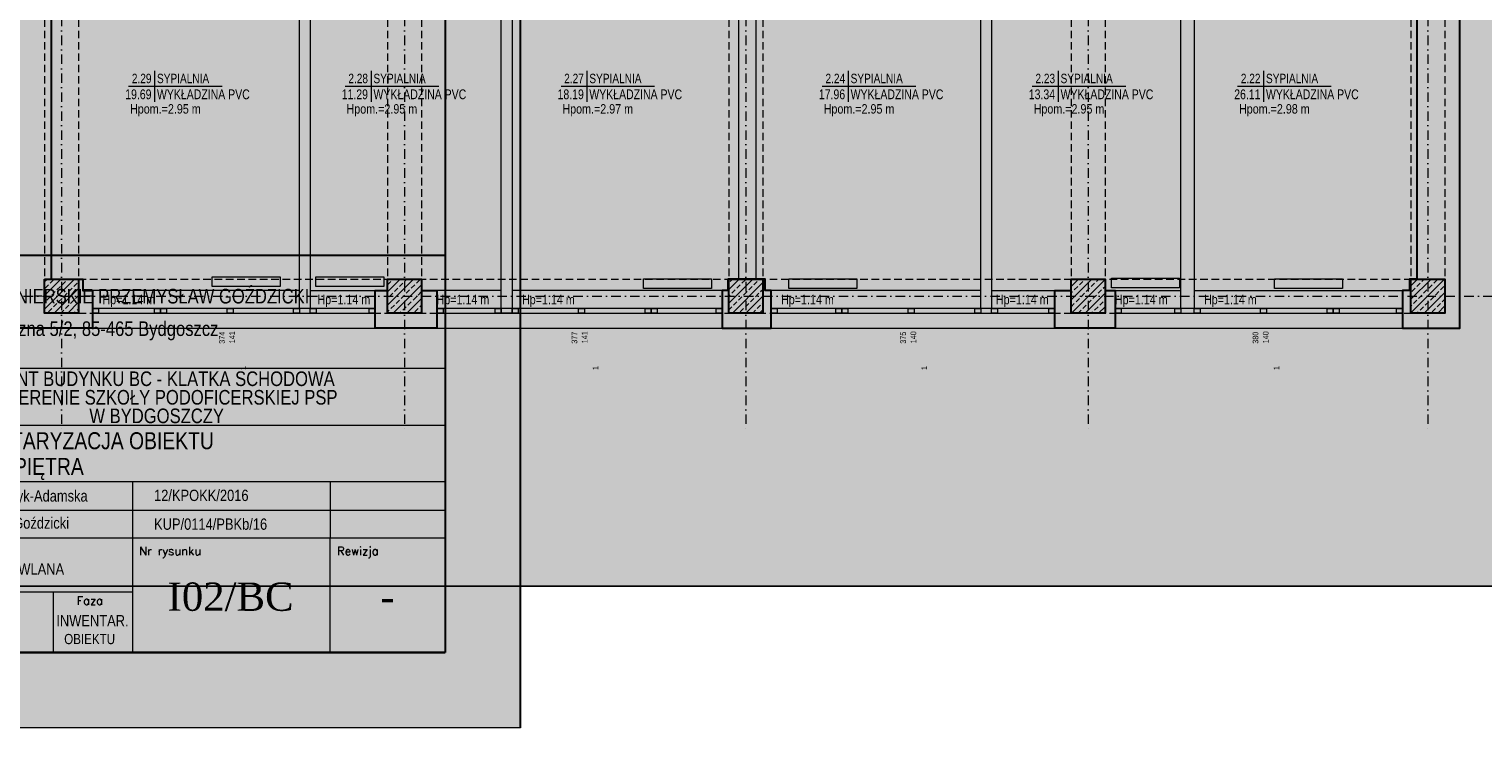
# Model space of a CAD drawing. Header units: millimetres. Extents: x 2046 to 20985, y -3049 to 4498.
# Tile 12 of 19: x 6055 to 7980, y 1140 to 2066. Entities that reach past the tile are written whole.
import ezdxf
from ezdxf.enums import TextEntityAlignment as Align

# ---------------------------------------------------------------- set-up
doc = ezdxf.new("R2010")
doc.units = ezdxf.units.MM
doc.linetypes.add('DASHDOT', pattern=[1, 0.5, -0.25, 0, -0.25])
doc.linetypes.add('DASHED', pattern=[0.75, 0.5, -0.25])
doc.layers.get('0').update_dxf_attribs({"lineweight": 18})
for name, color, linetype, lineweight in [('BA_met', 7, 'Continuous', 18), ('BA_sym', 7, 'Continuous', 18), ('BA_txc', 1, 'Continuous', 18), ('BA_txs', 2, 'Continuous', 18), ('Cienka', 7, 'Continuous', 18), ('M_Ramki do druku', 7, 'Continuous', 18), ('PG_KONSTRUKCJA', 5, 'Continuous', 30), ('PG_OKNA', 7, 'Continuous', 18), ('PG_OSIE', 1, 'DASHDOT', 18), ('PG_PARAPETY_WEWN.', 2, 'Continuous', 18), ('PG_PARAPETY_ZEWN.', 1, 'Continuous', 18), ('PG_PODCIĄGI', 1, 'DASHED', 18), ('PG_SZRAF', 1, 'Continuous', 18), ('PG_WIDOKOWE_CIENKIE', 1, 'Continuous', 18), ('PG_ŚCIANY_DZIAŁOWE', 3, 'Continuous', 18), ('PG_ŚCIANY_SŁUPY', 4, 'Continuous', 30), ('Przekrojowa', 60, 'Continuous', 18), ('TABC', 1, 'Continuous', 18), ('TABELKA', 7, 'Continuous', 18), ('Wyposażenie', 134, 'Continuous', 18)]:
    doc.layers.add(name, color=color, linetype=linetype, lineweight=lineweight)
doc.layers.add('BA_pom', color=6, linetype='Continuous', lineweight=18, plot=False)
doc.layers.get('BA_sym').off()
doc.styles.add('BIKTS', font='bikromsw.shx', dxfattribs={"width": 0.85})
doc.styles.add('ROMANC', font='times.ttf', dxfattribs={"height": 20})
doc.styles.add('ROMANS', font='bikromsw.shx', dxfattribs={"width": 0.8})
doc.styles.add('SIMPLEX', font='SIMPLEX')

# ---------------------------------------------------------------- blocks, each defined once
blk = doc.blocks.new('A$C652F0D4A')
at = {"layer": 'PG_SZRAF'}
h = blk.add_hatch(dxfattribs=at)
h.set_pattern_fill('ANSI33', color=256, scale=2)
h.set_pattern_definition([(45, (-7030.048, -4118.865), (-8.980256, 8.980256), []), (45, (-7021.067, -4118.865), (-8.980256, 8.980256), [6.35, -3.175])])
h.paths.add_polyline_path([(-45, 45), (0, 45), (0, 0), (-45, 0)])
at = {"layer": 'PG_KONSTRUKCJA'}
blk.add_lwpolyline([(-45, 45), (0, 45), (0, 0), (-45, 0), (-45, 45)], dxfattribs=at)
blk = doc.blocks.new('bikmet')
blk.add_line((0, 1.65), (0, -1.65))
at = {"style": 'ROMANS', "width": 0.8}
blk.add_attdef('NRPOM', text='', height=1, dxfattribs=at).set_placement((-0.33, 0.33), align=Align.RIGHT)
blk.add_attdef('NWAPOM', (0.25, 0.33), '', height=1, dxfattribs=at)
blk.add_attdef('RAREA', text='', height=1.04, dxfattribs=at).set_placement((-0.33, -0.33), align=Align.TOP_RIGHT)
blk.add_attdef('PODLOGA', text='', height=1.04, dxfattribs=at).set_placement((0.25, -0.33), align=Align.TOP_LEFT)
blk = doc.blocks.new('symdrz')
blk.add_lwpolyline([(-10, -30, -1), (-10, 30), (10, 30, -1), (10, -30)], format="xyb", close=True)
at = {"style": 'BIKTS', "width": 0.8}
blk.add_attdef('SYMDRZ', text='', height=25, dxfattribs=at).set_placement((0, 0), align=Align.MIDDLE)
blk.add_attdef('SZERDRZ', text='', height=25, dxfattribs=at).set_placement((77.1, 8.8), align=Align.CENTER)
blk.add_attdef('WYSDRZ', text='', height=25, dxfattribs=at).set_placement((77.1, -9.5), align=Align.TOP_CENTER)
blk = doc.blocks.new('A$C38c5ed0e')
at = {"true_color": 0xffffff}
h = blk.add_hatch(color=7, dxfattribs=at)
h.dxf.hatch_style = 1
h.paths.add_polyline_path([(1107.2, 702), (0, 702), (0, 0), (1107.2, 0)])
at = {"layer": 'Przekrojowa', "color": 18, "lineweight": 30, "true_color": 0x000000}
for p, q in [((0, 0), (0, 702)), ((0, 702), (1107.2, 702))]:
    blk.add_line(p, q, dxfattribs=at)
blk = doc.blocks.new('TAB-SP')
at = {"color": 18, "true_color": 0x000000}
for p, q in [((-5536, 0), (-5536, 3510)), ((-5536, 3510), (0, 3510)), ((0, 3510), (0, 0)), ((-4506, 2008), (-4506, 2508)), ((-5536, 2008), (0, 2008)), ((-4506, 1014), (-4506, 2025)), ((-2760, 1508), (-2760, 531)), ((-1014, 1508), (-1014, 1008)), ((-5520, 1258), (0, 1258)), ((0, 1008), (-5536, 1008)), ((-4506, 1008), (-4506, 1014)), ((-1014, 0), (-1014, 1008)), ((-5536, 0), (0, 0))]:
    blk.add_line(p, q, dxfattribs=at)
at = {"color": 18, "linetype": 'Continuous', "true_color": 0x000000}
for p, q in [((0, 2508), (-5536, 2508)), ((0, 1508), (-5536, 1508)), ((-2760, 531), (-5536, 531)), ((-4733, 0), (-4733, 531)), ((-3457, 0), (-3457, 531)), ((-2760, 531), (-2760, 0))]:
    blk.add_line(p, q, dxfattribs=at)
at = {"color": 18, "true_color": 0x000000, "style": 'ROMANS'}
for s, width, p, p2 in [('Opracowanie:  ', 0.657457, (-5470, 1333), (-4691, 1333)), ('Opracowanie: ', 0.711769, (-5470, 1083), (-4691, 1083))]:
    blk.add_text(s, height=100, dxfattribs=dict(at, width=width)).set_placement(p, p2, align=Align.FIT)
at = {"color": 18, "true_color": 0x000000, "style": 'BIKTS', "width": 0.85}
for tag, p, height in [('TEMAT1', (-4383, 1811), 150), ('TEMAT2', (-4383, 1591), 150), ('PROJEKTOWAł1', (-4383, 1336), 100), ('UPR.NR1', (-2569, 1341), 100), ('PROJEKTOWAŁ2', (-4383, 1086), 100), ('UPR.NR2', (-2569, 1091), 100), ('BRANżA', (-4783, 686), 100), ('DATA', (-5403, 196), 100), ('SKALA', (-4363, 136), 150), ('FAZA', (-3199, 242), 100), ('UPR.NR4', (-3378, 73), 100)]:
    blk.add_attdef(tag, p, '', height=height, dxfattribs=at)
at = {"color": 18, "true_color": 0x000000, "style": 'ROMANC'}
for tag, p in [('NR', (-2075, 368)), ('REWIZJA', (-508, 368))]:
    blk.add_attdef(tag, text='', height=250, dxfattribs=at).set_placement(p, align=Align.CENTER)
at = {"layer": 'TABC', "color": 18, "linetype": 'Continuous', "true_color": 0x000000, "style": 'SIMPLEX'}
for s, p in [('Branża / Drg.Class', (-5478, 896)), ('Nr rysunku', (-2700, 859)), ('Rewizja', (-954, 859)), ('Date/data', (-5475, 418)), ('Skala/Scale', (-4696, 418)), ('Faza', (-3252, 421))]:
    blk.add_text(s, height=74.6, dxfattribs=at).set_placement(p)
at = {"layer": 'TABELKA', "color": 18, "true_color": 0x000000}
for s, height, style, width, p in [('BIURO INŻYNIERSKIE PRZEMYSŁAW GOŹDZICKI', 128.93, 'BIKTS', 0.85, (-4626, 3082)), ('ul. Pszeniczna 5/2, 85-465 Bydgoszcz', 128.93, 'BIKTS', 0.85, (-4477, 2795)), ('REMONT BUDYNKU BC - KLATKA SCHODOWA ', 128.93, 'BIKTS', 0.85, (-4223, 2353)), ('INWESTYCJA :', 105.6, 'SIMPLEX', 0.8, (-5470, 2248)), ('NA TERENIE SZKOŁY PODOFICERSKIEJ PSP ', 128.93, 'BIKTS', 0.85, (-4101, 2189)), ('TEMAT :', 105.6, 'SIMPLEX', 0.8, (-5470, 1721))]:
    blk.add_text(s, height=height, dxfattribs=dict(at, style=style, width=width)).set_placement(p)
at = {"layer": 'TABELKA', "color": 18, "true_color": 0x000000, "insert": (-3140, 2154), "char_height": 128.93, "width": 1530.26, "attachment_point": 1, "style": 'BIKTS'}
blk.add_mtext('W BYDGOSZCZY', dxfattribs=at)
blk = doc.blocks.new('A$C4CFE6BD2')
at = {"true_color": 0xffffff}
h = blk.add_hatch(color=7, dxfattribs=at)
h.dxf.hatch_style = 1
h.paths.add_polyline_path([(100, 2870), (-2000, 2870), (-2000, -100), (100, -100)])
h.paths.add_polyline_path([(-1700, 2770), (0, 2770), (0, 0), (-1700, 0)], flags=16)
at = {"layer": 'Cienka', "color": 1}
for p, q in [((100, 2870), (100, -100)), ((100, -100), (-2000, -100))]:
    blk.add_line(p, q, dxfattribs=at)
at = {"layer": 'PG_ŚCIANY_SŁUPY'}
blk.add_lwpolyline([(100, -100), (100, 2870), (-2000, 2870), (-2000, -100)], dxfattribs=at)
at = {"layer": 'Przekrojowa', "color": 18, "lineweight": 30, "true_color": 0x000000}
for p in [(0, 2770), (-1700, 0)]:
    blk.add_line(p, (0, 0), dxfattribs=at)

msp = doc.modelspace()

# ---------------------------------------------------------------- hatches: boundary and pattern name
at = {"layer": 'M_Ramki do druku', "true_color": 0xffffff}
h = msp.add_hatch(color=7, dxfattribs=at)
h.dxf.hatch_style = 1
h.paths.add_polyline_path([(5808.24, 4334.4), (5808.24, 3465.14), (6266.14, 3465.14), (6266.14, 2215.92), (5837.02, 2215.92), (5837.02, 1327.96), (9024.48, 1327.96), (9024.48, 4334.4)])
at = {"layer": 'Wyposażenie', "true_color": 0x000000}
h = msp.add_hatch(color=18, dxfattribs=at)
h.dxf.hatch_style = 1
h.paths.add_polyline_path([(6387.97, 1725.24), (6387.97, 1738.08), (6297.97, 1738.1), (6297.97, 1725.26)])
h = msp.add_hatch(color=18, dxfattribs=at)
h.dxf.hatch_style = 1
h.paths.add_polyline_path([(6524.99, 1725.26), (6524.99, 1738.1), (6434.99, 1738.12), (6434.99, 1725.28)])
h = msp.add_hatch(color=18, dxfattribs=at)
h.dxf.hatch_style = 1
h.paths.add_polyline_path([(6958.93, 1722.36), (6958.93, 1735.2), (6868.93, 1735.22), (6868.93, 1722.38)])
h = msp.add_hatch(color=18, dxfattribs=at)
h.dxf.hatch_style = 1
h.paths.add_polyline_path([(7151.24, 1722.36), (7151.24, 1735.2), (7061.24, 1735.22), (7061.24, 1722.38)])
h = msp.add_hatch(color=18, dxfattribs=at)
h.dxf.hatch_style = 1
h.paths.add_polyline_path([(7578.7, 1723.45), (7578.7, 1736.29), (7488.7, 1736.31), (7488.7, 1723.47)])
h = msp.add_hatch(color=18, dxfattribs=at)
h.dxf.hatch_style = 1
h.paths.add_polyline_path([(7794.34, 1722.49), (7794.34, 1735.33), (7704.34, 1735.35), (7704.34, 1722.51)])

# ---------------------------------------------------------------- linework, layer by layer
at = {"layer": 'BA_met', "color": 18, "true_color": 0x000000}
for points in [[(6187.31, 1990.32), (6311.12, 1990.32)], [(6473.98, 1990.32), (6597.79, 1990.32)], [(6759.77, 1990.32), (6883.57, 1990.32)], [(7105.74, 1990.32), (7229.55, 1990.32)], [(7383.73, 1990.32), (7507.53, 1990.32)], [(7655.66, 1990.32), (7779.47, 1990.32)]]:
    msp.add_lwpolyline(points, dxfattribs=at)
at = {"layer": 'Defpoints', "color": 7, "true_color": 0xffffff}
msp.add_lwpolyline([(5808.24, 4334.4), (5808.24, 3465.14), (6266.14, 3465.14), (6266.14, 2215.92), (5837.02, 2215.92), (5837.02, 1327.96), (9024.48, 1327.96), (9024.48, 4334.4), (5808.24, 4334.4)], dxfattribs=at)
at = {"layer": 'PG_KONSTRUKCJA', "color": 18, "true_color": 0x000000}
for points in [[(6076.05, 1734.87), (6121.05, 1734.87), (6121.05, 1689.87), (6076.05, 1689.87), (6076.05, 1734.87)], [(6530.05, 1734.87), (6575.05, 1734.87), (6575.05, 1689.87), (6530.05, 1689.87), (6530.05, 1734.87)], [(7435.05, 1734.87), (7480.05, 1734.87), (7480.05, 1689.87), (7435.05, 1689.87), (7435.05, 1734.87)], [(7885.05, 1734.87), (7930.05, 1734.87), (7930.05, 1689.87), (7885.05, 1689.87), (7885.05, 1734.87)]]:
    msp.add_lwpolyline(points, dxfattribs=at)
at = {"layer": 'PG_OKNA', "color": 18, "true_color": 0x000000}
for points in [[(6139.55, 1695.87), (6139.55, 1689.87), (6513.55, 1689.87), (6513.55, 1695.87), (6139.55, 1695.87)], [(6595.55, 1695.87), (6595.55, 1689.87), (6973.05, 1689.87), (6973.05, 1695.87), (6595.55, 1695.87)], [(7038.05, 1695.87), (7038.05, 1689.87), (7413.55, 1689.87), (7413.55, 1695.87), (7038.05, 1695.87)], [(7493.55, 1695.87), (7493.55, 1689.87), (7874.05, 1689.87), (7874.05, 1695.87), (7493.55, 1695.87)]]:
    msp.add_lwpolyline(points, dxfattribs=at)
for points in [[(6139.55, 1695.87), (6147.55, 1695.87), (6147.55, 1689.87), (6139.55, 1689.87)], [(6221.55, 1695.87), (6229.55, 1695.87), (6229.55, 1689.87), (6221.55, 1689.87)], [(6229.55, 1695.87), (6237.55, 1695.87), (6237.55, 1689.87), (6229.55, 1689.87)], [(6317.55, 1695.87), (6325.55, 1695.87), (6325.55, 1689.87), (6317.55, 1689.87)], [(6405.55, 1695.87), (6413.55, 1695.87), (6413.55, 1689.87), (6405.55, 1689.87)], [(6427.55, 1695.87), (6413.55, 1695.87), (6413.55, 1689.87), (6427.55, 1689.87)], [(6427.55, 1695.87), (6435.55, 1695.87), (6435.55, 1689.87), (6427.55, 1689.87)], [(6505.55, 1695.87), (6513.55, 1695.87), (6513.55, 1689.87), (6505.55, 1689.87)], [(6595.55, 1695.87), (6603.55, 1695.87), (6603.55, 1689.87), (6595.55, 1689.87)], [(6672.55, 1695.87), (6680.55, 1695.87), (6680.55, 1689.87), (6672.55, 1689.87)], [(6695.05, 1695.87), (6680.55, 1695.87), (6680.55, 1689.87), (6695.05, 1689.87)], [(6695.05, 1695.87), (6703.05, 1695.87), (6703.05, 1689.87), (6695.05, 1689.87)], [(6783.05, 1695.87), (6791.05, 1695.87), (6791.05, 1689.87), (6783.05, 1689.87)], [(6871.05, 1695.87), (6879.05, 1695.87), (6879.05, 1689.87), (6871.05, 1689.87)], [(6879.05, 1695.87), (6887.05, 1695.87), (6887.05, 1689.87), (6879.05, 1689.87)], [(6965.05, 1695.87), (6973.05, 1695.87), (6973.05, 1689.87), (6965.05, 1689.87)], [(7038.05, 1695.87), (7046.05, 1695.87), (7046.05, 1689.87), (7038.05, 1689.87)], [(7123.55, 1695.87), (7131.55, 1695.87), (7131.55, 1689.87), (7123.55, 1689.87)], [(7131.55, 1695.87), (7139.55, 1695.87), (7139.55, 1689.87), (7131.55, 1689.87)], [(7219.55, 1695.87), (7227.55, 1695.87), (7227.55, 1689.87), (7219.55, 1689.87)], [(7307.55, 1695.87), (7315.55, 1695.87), (7315.55, 1689.87), (7307.55, 1689.87)], [(7329.55, 1695.87), (7315.55, 1695.87), (7315.55, 1689.87), (7329.55, 1689.87)], [(7329.55, 1695.87), (7337.55, 1695.87), (7337.55, 1689.87), (7329.55, 1689.87)], [(7405.55, 1695.87), (7413.55, 1695.87), (7413.55, 1689.87), (7405.55, 1689.87)], [(7493.55, 1695.87), (7501.55, 1695.87), (7501.55, 1689.87), (7493.55, 1689.87)], [(7572.55, 1695.87), (7580.55, 1695.87), (7580.55, 1689.87), (7572.55, 1689.87)], [(7598.05, 1695.87), (7580.55, 1695.87), (7580.55, 1689.87), (7598.05, 1689.87)], [(7598.05, 1695.87), (7606.05, 1695.87), (7606.05, 1689.87), (7598.05, 1689.87)], [(7686.05, 1695.87), (7694.05, 1695.87), (7694.05, 1689.87), (7686.05, 1689.87)], [(7774.05, 1695.87), (7782.05, 1695.87), (7782.05, 1689.87), (7774.05, 1689.87)], [(7782.05, 1695.87), (7790.05, 1695.87), (7790.05, 1689.87), (7782.05, 1689.87)], [(7866.05, 1695.87), (7874.05, 1695.87), (7874.05, 1689.87), (7866.05, 1689.87)]]:
    msp.add_lwpolyline(points, close=True, dxfattribs=at)
at = {"layer": 'PG_OSIE', "color": 18, "ltscale": 25, "true_color": 0x000000}
for points in [[(6098.55, 4316.47), (6098.55, 1532.11)], [(6552.55, 4316.47), (6552.55, 1532.11)], [(7004.55, 4316.47), (7004.55, 1532.11)], [(7457.55, 4316.47), (7457.55, 1532.11)], [(7907.55, 4316.47), (7907.55, 1532.11)], [(5847.38, 1712.37), (8127.62, 1712.37)]]:
    msp.add_lwpolyline(points, dxfattribs=at)
at = {"layer": 'PG_PARAPETY_WEWN.', "color": 18, "true_color": 0x000000}
for p, q in [((6413.55, 1719.87), (6139.55, 1719.87)), ((6427.55, 1719.87), (6513.55, 1719.87)), ((6680.55, 1719.87), (6595.55, 1719.87)), ((6980.55, 1719.87), (6695.05, 1719.87)), ((7315.55, 1719.87), (7038.55, 1719.87)), ((7329.55, 1719.87), (7413.55, 1719.87)), ((7493.55, 1719.87), (7580.55, 1719.87)), ((7598.05, 1719.87), (7874.05, 1719.87))]:
    msp.add_line(p, q, dxfattribs=at)
at = {"layer": 'PG_PARAPETY_ZEWN.', "color": 18, "true_color": 0x000000}
for points in [[(6139.55, 1669.87), (6513.55, 1669.87)], [(6595.55, 1669.87), (6973.05, 1669.87)], [(7038.05, 1669.87), (7413.55, 1669.87)], [(7493.55, 1669.87), (7874.05, 1669.87)]]:
    msp.add_lwpolyline(points, dxfattribs=at)
at = {"layer": 'PG_PODCIĄGI', "color": 18, "ltscale": 20, "true_color": 0x000000}
for points in [[(6076.05, 4163.87), (6076.05, 1689.87)], [(6121.05, 4163.87), (6121.05, 1689.87)], [(6530.05, 4163.87), (6530.05, 1689.87)], [(6575.05, 4163.87), (6575.05, 1689.87)], [(6982.05, 4163.87), (6982.05, 1689.87)], [(7027.05, 4163.87), (7027.05, 1689.87)], [(7435.05, 4163.87), (7435.05, 1689.87)], [(7480.05, 4163.87), (7480.05, 1689.87)], [(7885.05, 4163.87), (7885.05, 1689.87)], [(7930.05, 4163.87), (7930.05, 1689.87)], [(6076.05, 1734.87), (7930.05, 1734.87)], [(6076.05, 1689.87), (7930.05, 1689.87)]]:
    msp.add_lwpolyline(points, dxfattribs=at)
at = {"layer": 'PG_ŚCIANY_DZIAŁOWE', "color": 18, "true_color": 0x000000}
for points in [[(7668.05, 2349.87), (7668.05, 2306.87), (7598.05, 2306.87), (7598.05, 1695.87), (7580.55, 1695.87), (7580.55, 2329.37), (7475.05, 2329.37), (7475.05, 2349.87), (7668.05, 2349.87)], [(6413.55, 2196.87), (6429.05, 2196.87), (6429.05, 2182.87), (6436.55, 2182.87), (6436.55, 2168.87), (6427.55, 2168.87), (6427.55, 1695.87), (6413.55, 1695.87), (6413.55, 2196.87)], [(6526.55, 2182.87), (6681.05, 2182.87), (6681.05, 2195.37), (6695.05, 2195.37), (6695.05, 1689.87), (6680.55, 1689.87), (6680.55, 2168.87), (6526.55, 2168.87), (6526.55, 2182.87)], [(7315.55, 2201.87), (7329.55, 2201.87), (7329.55, 2187.87), (7336.55, 2187.87), (7336.55, 2173.87), (7329.55, 2173.87), (7329.55, 1695.87), (7315.55, 1695.87), (7315.55, 2201.87)]]:
    msp.add_lwpolyline(points, dxfattribs=at)
msp.add_lwpolyline([(6995.05, 2304.62), (7017.55, 2304.62), (7017.55, 1734.87), (6995.05, 1734.87)], close=True, dxfattribs=at)
at = {"layer": 'PG_ŚCIANY_SŁUPY', "color": 18, "true_color": 0x000000}
msp.add_lwpolyline([(7950.05, 3230.87), (7893.05, 3230.87), (7893.05, 2946.62), (7881.55, 2946.62), (7881.55, 2904.87), (7885.05, 2904.87), (7885.05, 2540.37), (7893.05, 2540.37), (7893.05, 2344.87), (7881.55, 2344.87), (7881.55, 2304.87), (7893.05, 2304.87), (7893.05, 1734.87), (7883.05, 1734.87), (7883.05, 1719.87), (7874.05, 1719.87), (7874.05, 1669.87), (7950.05, 1669.87)], close=True, dxfattribs=at)
for points in [[(6084.55, 1734.87), (6126.55, 1734.87), (6126.55, 1719.87), (6139.55, 1719.87), (6139.55, 1669.87), (6033.05, 1669.87), (6033.05, 2605.37), (6080.05, 2605.37), (6080.05, 2579.37), (6083.05, 2579.37), (6083.05, 2344.87), (6121.05, 2344.87), (6121.05, 2304.87), (6084.55, 2304.87), (6084.55, 1734.87)], [(6513.55, 1669.87), (6513.55, 1719.87), (6530.05, 1719.87), (6530.05, 1734.87), (6575.05, 1734.87), (6575.05, 1719.87), (6595.55, 1719.87), (6595.55, 1669.87), (6513.55, 1669.87)], [(6980.55, 1734.87), (6980.55, 1719.87), (6973.05, 1719.87), (6973.05, 1669.87), (7038.05, 1669.87), (7038.05, 1719.87), (7030.05, 1719.87), (7030.05, 1734.87), (6980.55, 1734.87)], [(7413.55, 1689.87), (7413.55, 1719.87), (7435.05, 1719.87), (7435.05, 1734.87), (7480.05, 1734.87), (7480.05, 1719.87), (7493.55, 1719.87), (7493.55, 1689.87), (7493.55, 1669.87), (7413.55, 1669.87), (7413.55, 1689.87)]]:
    msp.add_lwpolyline(points, dxfattribs=at)
at = {"layer": 'Przekrojowa', "color": 18, "lineweight": 30, "true_color": 0x000000}
msp.add_line((6606.25, 1240.32), (4906.25, 1240.32), dxfattribs=at)
at = {"layer": 'Wyposażenie', "color": 18, "true_color": 0x000000}
for points in [[(6387.97, 1738.08), (6387.97, 1725.24), (6297.97, 1725.26), (6297.97, 1738.1)], [(6387.97, 1738.06), (6387.97, 1725.22), (6297.97, 1725.24), (6297.97, 1738.08)], [(6524.99, 1738.1), (6524.99, 1725.26), (6434.99, 1725.28), (6434.99, 1738.12)], [(6524.99, 1738.08), (6524.99, 1725.24), (6434.99, 1725.26), (6434.99, 1738.1)], [(6958.93, 1735.2), (6958.93, 1722.36), (6868.93, 1722.38), (6868.93, 1735.22)], [(6958.93, 1735.17), (6958.93, 1722.34), (6868.93, 1722.36), (6868.93, 1735.2)], [(7151.24, 1735.2), (7151.24, 1722.36), (7061.24, 1722.38), (7061.24, 1735.22)], [(7151.24, 1735.17), (7151.24, 1722.34), (7061.24, 1722.36), (7061.24, 1735.2)], [(7578.7, 1736.29), (7578.7, 1723.45), (7488.7, 1723.47), (7488.7, 1736.31)], [(7578.7, 1736.27), (7578.7, 1723.43), (7488.7, 1723.45), (7488.7, 1736.29)], [(7794.34, 1735.33), (7794.34, 1722.49), (7704.34, 1722.51), (7704.34, 1735.35)], [(7794.34, 1735.31), (7794.34, 1722.47), (7704.34, 1722.49), (7704.34, 1735.33)]]:
    msp.add_lwpolyline(points, close=True, dxfattribs=at)

# ---------------------------------------------------------------- block references
at = {"color": 18, "true_color": 0x000000}
ref = msp.add_blockref('TAB-SP', (6606.25, 1240.32), dxfattribs=dict(at, xscale=0.1499999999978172, yscale=0.1499999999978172, zscale=0.1499999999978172))
ref.add_attrib('TEMAT1', 'INWENTARYZACJA OBIEKTU', (5946.3, 1509.55), dxfattribs={"color": 250, "height": 22.5, "style": 'BIKTS', "width": 0.85})
ref.add_attrib('TEMAT2', 'RZUT I PIĘTRA', (5946, 1475.49), dxfattribs={"color": 250, "height": 22.5, "style": 'BIKTS', "width": 0.85})
ref.add_attrib('PROJEKTOWAł1', 'Przemysław Goździcki', (5937.84, 1404.34), dxfattribs={"color": 250, "height": 15, "style": 'BIKTS', "width": 0.85})
ref.add_attrib('UPR.NR1', 'KUP/0114/PBKb/16', (6220.95, 1402.83), dxfattribs={"color": 250, "height": 15, "style": 'BIKTS', "width": 0.85})
ref.add_attrib('PROJEKTOWAł2', 'Monika Kulczyk-Adamska', (5937.84, 1440.22), dxfattribs={"color": 250, "height": 15, "style": 'BIKTS', "width": 0.85})
ref.add_attrib('UPR.NR2', '12/KPOKK/2016', (6220.95, 1440.93), dxfattribs={"color": 250, "height": 15, "style": 'BIKTS', "width": 0.85})
ref.add_attrib('UPR.NR4', 'OBIEKTU', (6101.96, 1251.33), dxfattribs={"color": 250, "height": 13.5, "style": 'BIKTS', "width": 0.85})
ref.add_attrib('BRANżA', 'ARCHITEKTONICZNO-BUDOWLANA', (5811.08, 1343.27), dxfattribs={"color": 250, "height": 15, "style": 'BIKTS', "width": 0.85})
ref.add_attrib('DATA', '12.2021', (5795.77, 1269.77), dxfattribs={"color": 250, "height": 15, "style": 'BIKTS', "width": 0.85})
ref.add_attrib('SKALA', '1:100', (5959.88, 1260.77), dxfattribs={"color": 250, "height": 22.5, "style": 'BIKTS', "width": 0.85})
ref.add_attrib('FAZA', 'INWENTAR.', (6091.58, 1274.88), dxfattribs={"color": 250, "height": 15, "style": 'BIKTS', "width": 0.85})
ref.add_attrib('NR', 'I02/BC', dxfattribs={"color": 250, "height": 37.5, "style": 'ROMANC'}).set_placement((6322.29, 1295.48), align=Align.CENTER)
ref.add_attrib('REWIZJA', '-', dxfattribs={"color": 250, "height": 37.5, "style": 'ROMANC'}).set_placement((6529.97, 1295.48), align=Align.CENTER)
at = {"layer": 'BA_met', "color": 18, "true_color": 0x000000, "xscale": 12.5, "yscale": 12.5, "zscale": 12.5}
for p, values in [((6221.67, 1990.32), {'NRPOM': ' 2.29', 'NWAPOM': 'SYPIALNIA', 'RAREA': '19.69', 'PODLOGA': 'WYKŁADZINA PVC'}), ((6508.33, 1990.32), {'NRPOM': ' 2.28', 'NWAPOM': 'SYPIALNIA', 'RAREA': '11.29', 'PODLOGA': 'WYKŁADZINA PVC'}), ((6794.12, 1990.32), {'NRPOM': ' 2.27', 'NWAPOM': 'SYPIALNIA', 'RAREA': '18.19', 'PODLOGA': 'WYKŁADZINA PVC'}), ((7140.09, 1990.32), {'NRPOM': ' 2.24', 'NWAPOM': 'SYPIALNIA', 'RAREA': '17.96', 'PODLOGA': 'WYKŁADZINA PVC'}), ((7418.08, 1990.32), {'NRPOM': ' 2.23', 'NWAPOM': 'SYPIALNIA', 'RAREA': '13.34', 'PODLOGA': 'WYKŁADZINA PVC'}), ((7690.02, 1990.32), {'NRPOM': ' 2.22', 'NWAPOM': 'SYPIALNIA', 'RAREA': '26.11', 'PODLOGA': 'WYKŁADZINA PVC'})]:
    msp.add_blockref('bikmet', p, dxfattribs=at).add_auto_attribs(values)
at = {"layer": 'BA_sym', "color": 18, "true_color": 0x000000}
ref = msp.add_blockref('symdrz', (6317.55, 1619.35), dxfattribs=dict(at, xscale=-0.5000000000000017, yscale=0.5000000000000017, zscale=0.5000000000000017, rotation=89.99999527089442))
ref.add_attrib('Szerdrz', '374', dxfattribs={"layer": 'BA_txc', "height": 7.5, "rotation": 90, "style": 'BIKTS', "width": 0.8}).set_placement((6310.8, 1657.28), align=Align.MIDDLE_CENTER)
ref.add_attrib('Wysdrz', '141', dxfattribs={"layer": 'BA_txc', "height": 7.5, "rotation": 90, "style": 'BIKTS', "width": 0.8}).set_placement((6324.3, 1657.85), align=Align.MIDDLE_CENTER)
ref.add_attrib('Sztuk', '1', (6342.3, 1614.5), dxfattribs={"layer": 'BA_pom', "height": 7.5, "rotation": 90, "style": 'BIKTS', "width": 0.8})
ref = msp.add_blockref('symdrz', (6784.3, 1619.35), dxfattribs=dict(at, xscale=-0.5000000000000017, yscale=0.5000000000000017, zscale=0.5000000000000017, rotation=89.99999527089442))
ref.add_attrib('Szerdrz', '377', dxfattribs={"layer": 'BA_txc', "height": 7.5, "rotation": 90, "style": 'BIKTS', "width": 0.8}).set_placement((6777.55, 1657.28), align=Align.MIDDLE_CENTER)
ref.add_attrib('Wysdrz', '141', dxfattribs={"layer": 'BA_txc', "height": 7.5, "rotation": 90, "style": 'BIKTS', "width": 0.8}).set_placement((6791.05, 1657.85), align=Align.MIDDLE_CENTER)
ref.add_attrib('Sztuk', '1', (6809.05, 1614.5), dxfattribs={"layer": 'BA_pom', "height": 7.5, "rotation": 90, "style": 'BIKTS', "width": 0.8})
ref = msp.add_blockref('symdrz', (7219.55, 1619.35), dxfattribs=dict(at, xscale=-0.5000000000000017, yscale=0.5000000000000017, zscale=0.5000000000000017, rotation=89.99999527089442))
ref.add_attrib('Szerdrz', '375', dxfattribs={"layer": 'BA_txc', "height": 7.5, "rotation": 90, "style": 'BIKTS', "width": 0.8}).set_placement((7212.8, 1657.28), align=Align.MIDDLE_CENTER)
ref.add_attrib('Wysdrz', '140', dxfattribs={"layer": 'BA_txc', "height": 7.5, "rotation": 90, "style": 'BIKTS', "width": 0.8}).set_placement((7226.3, 1657.85), align=Align.MIDDLE_CENTER)
ref.add_attrib('Sztuk', '1', (7244.3, 1614.5), dxfattribs={"layer": 'BA_pom', "height": 7.5, "rotation": 90, "style": 'BIKTS', "width": 0.8})
ref = msp.add_blockref('symdrz', (7686.05, 1619.35), dxfattribs=dict(at, xscale=-0.5000000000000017, yscale=0.5000000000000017, zscale=0.5000000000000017, rotation=89.99999527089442))
ref.add_attrib('Szerdrz', '380', dxfattribs={"layer": 'BA_txc', "height": 7.5, "rotation": 90, "style": 'BIKTS', "width": 0.8}).set_placement((7679.3, 1657.28), align=Align.MIDDLE_CENTER)
ref.add_attrib('Wysdrz', '140', dxfattribs={"layer": 'BA_txc', "height": 7.5, "rotation": 90, "style": 'BIKTS', "width": 0.8}).set_placement((7692.8, 1657.85), align=Align.MIDDLE_CENTER)
ref.add_attrib('Sztuk', '1', (7710.8, 1614.5), dxfattribs={"layer": 'BA_pom', "height": 7.5, "rotation": 90, "style": 'BIKTS', "width": 0.8})
at = {"layer": 'PG_KONSTRUKCJA', "color": 18, "true_color": 0x000000}
for p in [(6121.05, 1689.87), (6575.05, 1689.87), (7027.05, 1689.87), (7480.05, 1689.87), (7930.05, 1689.87)]:
    msp.add_blockref('A$C652F0D4A', p, dxfattribs=at)
at = {"layer": 'PG_WIDOKOWE_CIENKIE', "color": 6, "lineweight": 30, "xscale": 0.75, "yscale": 0.75, "zscale": 0.75}
msp.add_blockref('A$C38c5ed0e', (5775.83, 1240.32), dxfattribs=at)
at = {"layer": 'PG_ŚCIANY_SŁUPY'}
msp.add_blockref('A$C4CFE6BD2', (6606.25, 1240.32), dxfattribs=at)

# ---------------------------------------------------------------- texts
at = {"layer": 'BA_txs', "color": 18, "true_color": 0x000000, "style": 'BIKTS', "width": 0.85}
for s, p in [('Hpom.=2.95 m', (6189.12, 1954.15)), ('Hpom.=2.95 m', (6475.79, 1954.15)), ('Hpom.=2.97 m', (6761.57, 1954.15)), ('Hpom.=2.95 m', (7107.55, 1954.15)), ('Hpom.=2.95 m', (7385.54, 1954.15)), ('Hpom.=2.98 m', (7657.47, 1954.15)), ('Hp=1.14 m', (6152.57, 1701.59)), ('Hp=1.14 m', (6437.27, 1701.59)), ('Hp=1.14 m', (6594.89, 1701.59)), ('Hp=1.14 m', (6708.07, 1701.59)), ('Hp=1.14 m', (7051.07, 1701.59)), ('Hp=1.14 m', (7335.57, 1701.59)), ('Hp=1.14 m', (7493.07, 1701.59)), ('Hp=1.14 m', (7611.07, 1701.59))]:
    msp.add_text(s, height=12.5, dxfattribs=at).set_placement(p)

doc.saveas('drawing.dxf')
